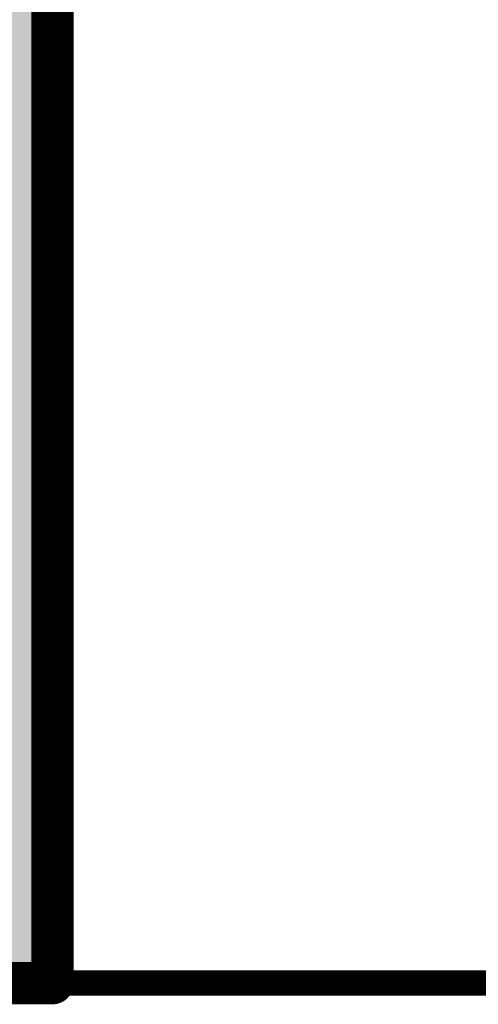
# Model space of a CAD drawing. Header units: millimetres. Extents: x -1.5 to 2.19, y -1.42 to 3.5.
# Tile 12 of 45: x 0.99 to 1.1, y -0.01 to 0.23. Entities that reach past the tile are written whole.
import ezdxf

# ---------------------------------------------------------------- set-up
doc = ezdxf.new("R2010")
doc.units = ezdxf.units.MM
doc.header["$MEASUREMENT"] = 0
for name, color, linetype in [('BottomSolder', 6, 'Continuous'), ('Mechanical1', 6, 'Continuous'), ('Mechanical20', 56, 'Continuous')]:
    doc.layers.add(name, color=color, linetype=linetype)

# ---------------------------------------------------------------- blocks, each defined once
blk = doc.blocks.new('C_______B_____G____22')
at = {"layer": 'BottomSolder'}
blk.add_hatch(color=6, dxfattribs=at).paths.add_polyline_path([(-0.25, -1.75), (0.75, -1.75), (0.75, 1.65), (-0.25, 1.65)])
at = {"layer": 'Mechanical20', "const_width": 0.006}
blk.add_lwpolyline([(-1.75, -1.75), (1.75, -1.75)], dxfattribs=at)

msp = doc.modelspace()

# ---------------------------------------------------------------- linework, layer by layer
at = {"layer": 'Mechanical1', "const_width": 0.01}
for points in [[(1, 0), (1, 1.0275)], [(0, 0), (1, 0)]]:
    msp.add_lwpolyline(points, dxfattribs=at)
at = {"layer": 'Mechanical1', "const_width": 0.005}
msp.add_lwpolyline([(0.9975, 0, 1), (1.0025, 0, 1)], format="xyb", close=True, dxfattribs=at)
msp.add_lwpolyline([(0.9975, 0, 1), (1.0025, 0, 1)], format="xyb", close=True, dxfattribs=at)

# ---------------------------------------------------------------- block references
msp.add_blockref('C_______B_____G____22', (0.25, 1.75))

doc.saveas('drawing.dxf')
